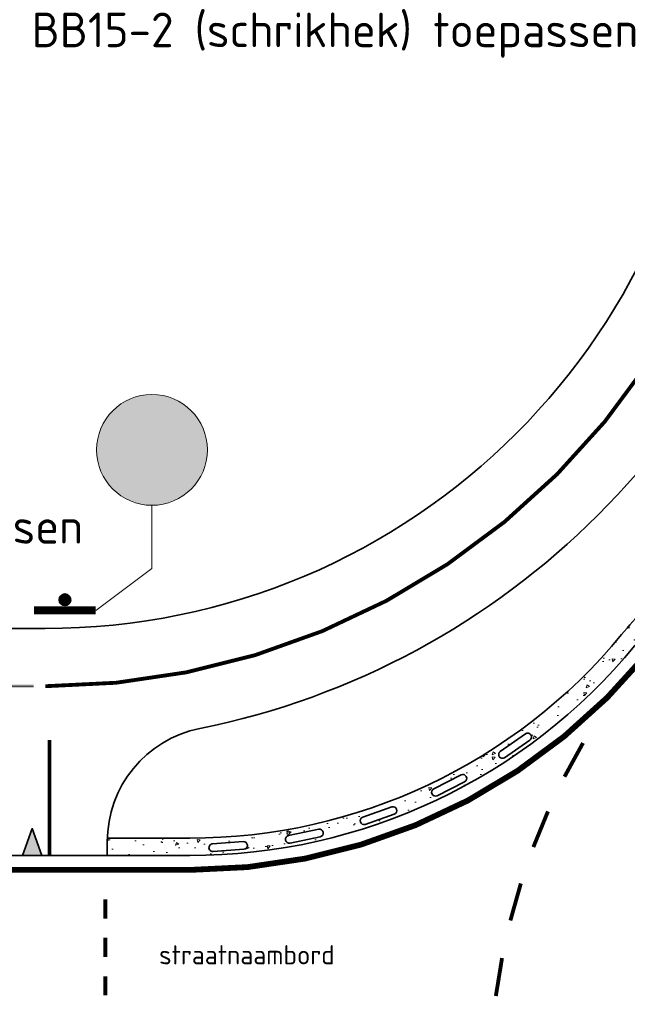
# Model space of a CAD drawing. Header units: metres. Extents: x -699 to 2316, y -1199 to 781.
# Tile 71 of 256: x 730 to 746, y -463 to -437. Entities that reach past the tile are written whole.
import ezdxf

# ---------------------------------------------------------------- set-up
doc = ezdxf.new("R2010")
doc.units = ezdxf.units.M
doc.linetypes.add('VW-1-1_STREEP', pattern=[2, 1, -1])
doc.linetypes.add('VW-270-30_STREEP', pattern=[3, 2.7, -0.3])
doc.layers.add('N-WA-VW-VERKEERSTEKEN_BLAUW', color=7, linetype='Continuous', lineweight=5, true_color=0x005b8c)
doc.layers.add('N-WA-VW-VERKEERSTEKEN_WIT', color=7, linetype='Continuous', lineweight=5, true_color=0xf1f0ea)
for name, color, linetype, lineweight in [('N-WA-VW-VERKEERSTEKEN_BORD-G', 7, 'Continuous', 35), ('N-WE-VH-KANTVERHARDING-G', 210, 'Continuous', 35), ('N-WE-VH-STOOTBAND-G', 7, 'Continuous', 35), ('N-WE-VH-VERHARDING_ASFALT_CONSTRUCTIE-A', 252, 'Continuous', 18), ('N-WE-VH-VERHARDING_BETON-G', 252, 'Continuous', 35), ('N-WE-VW-MARKERING_DWARS_DRIEHOEK_5070-G', 7, 'VW-HAAIETAND70-L-N', 35), ('N-WE-VW-MARKERING_LANGS_STREEP_11-G', 7, 'VW-1-1_STREEP', 13), ('N-WE-VW-MARKERING_LANGS_STREEP_27030-G', 7, 'VW-270-30_STREEP', 13), ('N-WE-VW-MARKERING_LANGS_STREEP_DOORGETROKKEN_010-G', 7, 'Continuous', 13), ('N-WE-VW-MARKERING_LANGS_STREEP_DOORGETROKKEN_015-G', 7, 'Continuous', 13), ('X-XX-AL-M', 7, 'Continuous', 18), ('X-XX-AL-T18', 10, 'Continuous', 18)]:
    doc.layers.add(name, color=color, linetype=linetype, lineweight=lineweight)
doc.styles.add('NLCS-ISO', font='NLCS-ISO.ttf')
doc.styles.add('NLCS-ISO Standaard', font='NLCS-ISO.ttf')
doc.linetypes.add('VW-HAAIETAND70-L-N', pattern='A,0,-0.5,[149,NLCS.SHX,S=1,R=0,X=-0.625,Y=0],-0.5', length=1)

# ---------------------------------------------------------------- blocks, each defined once
blk = doc.blocks.new('PAAL')
h = blk.add_hatch(color=256)
edge = h.paths.add_edge_path()
edge.add_arc((0, 0), 0.07500000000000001, 0, 360)
at = {"const_width": 0.1, "flags": 128}
blk.add_lwpolyline([(0.4000000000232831, 0.1375000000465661), (-0.3999999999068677, 0.1375000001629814)], dxfattribs=at)
blk.add_circle((0, 0), 0.07500000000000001)
blk = doc.blocks.new('NLCS_Haai70')
at = {"linetype": 'Continuous'}
blk.add_hatch(color=256, dxfattribs=at).paths.add_polyline_path([(-0.25, 0), (0.2499999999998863, 2.273736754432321e-13), (2.842170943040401e-14, -0.7000000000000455)])
blk.add_lwpolyline([(-0.25, 0), (0.2499999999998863, 2.273736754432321e-13), (2.842170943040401e-14, -0.7000000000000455)], close=True, dxfattribs=at)
blk = doc.blocks.new('100x10')
at = {"linetype": 'Continuous', "const_width": 0.09999999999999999}
blk.add_lwpolyline([(-0.4999999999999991, 0), (0.5, 0)], dxfattribs=at)
blk = doc.blocks.new('g12A')
at = {"layer": 'N-WA-VW-VERKEERSTEKEN_BLAUW'}
h = blk.add_hatch(color=256, dxfattribs=at)
edge = h.paths.add_edge_path()
edge.add_arc((2.764863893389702e-10, 0.4800000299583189), 0.4418718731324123, 0, 360)
edge = h.paths.add_edge_path(flags=0)
edge.add_line((0.07133211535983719, 0.3507374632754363), (0.08569806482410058, 0.3206364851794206))
edge.add_arc((0.1439608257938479, 0.227577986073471), 0.1097926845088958, 122.0501669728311, 173.654965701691)
edge.add_line((0.03484068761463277, 0.239711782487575), (0.01874000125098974, 0.2396578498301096))
edge.add_line((0.01874000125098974, 0.2396578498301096), (0.07133211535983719, 0.3507374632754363))
h.paths.add_polyline_path([(-0.1022216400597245, 0.3588639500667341), (-0.09913572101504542, 0.3673521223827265), (0.03737177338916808, 0.3673521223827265), (-0.01354741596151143, 0.2598058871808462)], flags=0)
edge = h.paths.add_edge_path(flags=0)
edge.add_arc((0.1439608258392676, 0.2275779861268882), 0.07198901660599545, 200.7712522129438, 454.9338805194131)
edge.add_line((0.1377693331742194, 0.2993002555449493), (0.1840121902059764, 0.2024075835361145))
edge.add_line((0.1840121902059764, 0.2024075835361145), (0.07665082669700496, 0.2020479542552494))
edge = h.paths.add_edge_path(flags=0)
edge.add_line((0.1241772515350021, 0.2400110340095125), (0.1021443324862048, 0.2861766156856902))
edge.add_arc((0.1439608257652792, 0.2275779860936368), 0.0719890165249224, 125.5119851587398, 170.1931474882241)
edge.add_line((0.07302374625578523, 0.2398396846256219), (0.1241772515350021, 0.2400110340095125))
edge = h.paths.add_edge_path(flags=0)
edge.add_line((-0.127300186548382, 0.2898825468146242), (-0.1557746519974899, 0.2115602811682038))
edge.add_line((-0.1557746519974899, 0.2115602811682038), (-0.1913032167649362, 0.2244768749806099))
edge.add_line((-0.1913032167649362, 0.2244768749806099), (-0.1640048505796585, 0.2995641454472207))
edge.add_arc((-0.1633634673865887, 0.227577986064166), 0.07198901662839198, 90.5104811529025, 419.9367764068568)
edge = h.paths.add_edge_path(flags=16)
edge.add_arc((-0.1633634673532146, 0.227577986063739), 0.1097926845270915, -276.7106744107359, 12.078334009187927, ccw=False)
edge.add_line((-0.150533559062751, 0.3366184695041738), (-0.1115855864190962, 0.4437493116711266))
edge.add_line((-0.1115855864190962, 0.4437493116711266), (-0.08527556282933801, 0.4620473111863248))
edge.add_line((-0.08527556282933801, 0.4620473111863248), (-0.02514165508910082, 0.4620473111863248))
edge.add_line((-0.02514165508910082, 0.4620473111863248), (-0.02514165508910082, 0.4242436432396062))
edge.add_line((-0.02514165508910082, 0.4242436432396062), (-0.07342219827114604, 0.4242436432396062))
edge.add_line((-0.07342219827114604, 0.4242436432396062), (-0.08015481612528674, 0.4195612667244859))
edge.add_line((-0.08015481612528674, 0.4195612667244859), (-0.08539200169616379, 0.4051557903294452))
edge.add_line((-0.08539200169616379, 0.4051557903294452), (0.03082698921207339, 0.4051557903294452))
edge.add_line((0.03082698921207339, 0.4051557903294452), (0.03082698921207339, 0.435484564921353))
edge.add_line((0.03082698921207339, 0.435484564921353), (0.1212572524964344, 0.435484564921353))
edge.add_line((0.1212572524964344, 0.435484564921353), (0.1212572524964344, 0.3976808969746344))
edge.add_line((0.1212572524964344, 0.3976808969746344), (0.09355810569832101, 0.3976808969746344))
edge.add_line((0.09355810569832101, 0.3976808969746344), (0.09126317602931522, 0.3928337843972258))
edge.add_line((0.09126317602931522, 0.3928337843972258), (0.1205494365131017, 0.3348455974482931))
edge.add_arc((0.1439608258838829, 0.2275779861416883), 0.1097926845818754, -166.48306365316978, 102.31186368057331, ccw=False)
edge.add_line((0.03720930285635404, 0.2019158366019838), (-0.01231500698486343, 0.2017499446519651))
edge.add_line((-0.01231500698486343, 0.2017499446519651), (-0.0560013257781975, 0.250551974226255))
edge = h.paths.add_edge_path(flags=0)
edge.add_line((-0.1847741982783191, 0.6181774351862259), (-0.1616456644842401, 0.6798243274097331))
edge.add_arc((-0.1633634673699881, 0.6102051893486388), 0.06964032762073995, 88.58655405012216, 252.5646608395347)
edge.add_arc((-0.1634657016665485, 0.6102029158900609), 0.06960759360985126, 252.6443855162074, 410.2965501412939)
edge.add_line((-0.1189993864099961, 0.6637562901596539), (-0.1421480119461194, 0.6020300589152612))
edge.add_arc((-0.1633805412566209, 0.6103164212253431), 0.02279219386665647, 159.8243451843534, 338.68092333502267, ccw=False)
edge = h.paths.add_edge_path(flags=16)
edge.add_line((-0.2290493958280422, 0.722249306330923), (-0.2231880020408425, 0.7025301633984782))
edge.add_arc((-0.1633853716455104, 0.6102074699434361), 0.1099992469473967, 122.933413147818, 356.516282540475)
edge.add_line((-0.05358939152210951, 0.603523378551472), (-0.02661094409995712, 0.5763925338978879))
edge.add_line((-0.02661094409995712, 0.5763925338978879), (0.03882178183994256, 0.5756263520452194))
edge.add_arc((0.1440178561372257, 0.6077343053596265), 0.109986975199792, 196.9732412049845, 325.7313202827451)
edge.add_arc((0.1440297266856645, 0.6077298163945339), 0.1099746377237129, 325.7297707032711, 528.3780169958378)
edge.add_line((0.0363097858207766, 0.6298846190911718), (-0.001219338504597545, 0.6300139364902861))
edge.add_line((-0.001219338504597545, 0.6300139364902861), (0.02285311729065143, 0.678866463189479))
edge.add_line((0.02285311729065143, 0.678866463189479), (-0.03462750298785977, 0.7511687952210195))
edge.add_line((-0.03462750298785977, 0.7511687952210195), (-0.08602489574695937, 0.751633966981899))
edge.add_line((-0.08602489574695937, 0.751633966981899), (-0.08058777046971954, 0.7661262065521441))
edge.add_line((-0.08058777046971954, 0.7661262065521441), (-0.02979513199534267, 0.7656665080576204))
edge.add_line((-0.02979513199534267, 0.7656665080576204), (-0.02938106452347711, 0.8114173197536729))
edge.add_line((-0.02938106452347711, 0.8114173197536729), (-0.08918867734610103, 0.8119586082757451))
edge.add_arc((-0.08559813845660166, 0.7736877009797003), 0.0384389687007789, 95.35974492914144, 160.2664102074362)
edge.add_line((-0.1217796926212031, 0.7866665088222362), (-0.1480434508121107, 0.7191315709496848))
edge.add_arc((-0.1633853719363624, 0.6102074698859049), 0.1099992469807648, 81.98264983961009, 93.65054534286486)
edge.add_line((-0.1703891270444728, 0.7199835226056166), (-0.1771779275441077, 0.7436240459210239))
edge.add_line((-0.1771779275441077, 0.7436240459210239), (-0.2290493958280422, 0.722249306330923))
edge = h.paths.add_edge_path(flags=16)
edge.add_line((0.1998606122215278, 0.7306551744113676), (0.2001298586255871, 0.7604045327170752))
edge.add_line((0.2001298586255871, 0.7604045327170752), (0.05641776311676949, 0.7617051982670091))
edge.add_arc((0.05620445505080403, 0.7527826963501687), 0.008925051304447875, 88.63050470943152, 201.4910732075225)
edge.add_line((0.04789992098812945, 0.7495129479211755), (0.07001343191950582, 0.7123479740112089))
edge.add_arc((0.07510472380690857, 0.7196974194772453), 0.008940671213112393, 235.287910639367, 307.1403180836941)
edge.add_line((0.08050282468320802, 0.7125702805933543), (0.100577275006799, 0.7231812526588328))
edge.add_line((0.100577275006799, 0.7231812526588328), (0.1209031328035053, 0.7292360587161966))
edge.add_line((0.1209031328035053, 0.7292360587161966), (0.1418349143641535, 0.7311077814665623))
edge.add_line((0.1418349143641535, 0.7311077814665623), (0.1998606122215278, 0.7306551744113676))
edge = h.paths.add_edge_path(flags=0)
edge.add_line((0.1442727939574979, 0.5853460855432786), (0.06225347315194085, 0.5860884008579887))
edge.add_arc((0.1439889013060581, 0.6059118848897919), 0.0841049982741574, 193.6328440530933, 467.4521142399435)
edge.add_arc((0.1439522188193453, 0.6079051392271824), 0.08219442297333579, 107.8444319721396, 172.0174188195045)
edge.add_line((0.06255423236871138, 0.6193196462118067), (0.1445735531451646, 0.6185773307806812))
edge.add_arc((0.1398311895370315, 0.6020032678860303), 0.01723918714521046, -75.06958113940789, 74.0324992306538, ccw=False)
at = {"layer": 'N-WA-VW-VERKEERSTEKEN_WIT'}
h = blk.add_hatch(color=256, dxfattribs=at)
h.dxf.hatch_style = 1
edge = h.paths.add_edge_path()
edge.add_arc((0, 0.4799999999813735), 0.48, 0, 360)
at = {"layer": 'N-WA-VW-VERKEERSTEKEN_BLAUW'}
blk.add_circle((0, 0.4799999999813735), 0.48, dxfattribs=at)

msp = doc.modelspace()

# ---------------------------------------------------------------- hatches: boundary and pattern name
at = {"layer": 'N-WE-VH-VERHARDING_ASFALT_CONSTRUCTIE-A'}
h = msp.add_hatch(dxfattribs=at)
h.set_pattern_fill('AR-CONC', color=256, scale=0.005, angle=180, style=0)
h.set_pattern_definition([(230.0000000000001, (342.8502920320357, -1049.172245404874), (-0.9109233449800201, 0.07969542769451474), [0.09525, -1.04775]), (175.0000000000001, (342.8502920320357, -1049.172245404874), (0.1762171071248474, -0.9552842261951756), [0.0762, -0.83820292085]), (280.4514447, (342.7743819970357, -1049.165604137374), (-0.7347062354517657, -0.875588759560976), [0.08095004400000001, -0.890451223]), (226.1842000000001, (342.8502920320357, -1049.426245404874), (-1.35539520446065, 0.2102116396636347), [0.142875, -1.571625]), (276.6355576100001, (342.7373425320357, -1049.408727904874), (-1.187020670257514, -1.237130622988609), [0.1214251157, -1.3356780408]), (171.1841511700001, (342.8502920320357, -1049.426245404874), (-1.187020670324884, -1.237130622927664), [0.11429983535, -1.2572986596]), (201, (342.7232920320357, -1049.362745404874), (-0.7580719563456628, 0.5113259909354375), [0.09525, -1.04775]), (146, (342.7232920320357, -1049.362745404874), (-0.3090101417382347, -0.9209398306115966), [0.0762, -0.8382]), (251.4514450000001, (342.6601193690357, -1049.320134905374), (-1.067082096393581, -0.409613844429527), [0.08095004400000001, -0.8904496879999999]), (217.5000000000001, (342.8502920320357, -1049.172245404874), (-0.01544301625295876, -0.4227751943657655), [0, -0.82804, 0, -0.8509000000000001, 0, -0.8413750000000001]), (187.5, (342.8502920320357, -1049.172245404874), (-0.3340983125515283, -0.5009028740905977), [0, -0.48514, 0, -0.80899, 0, -0.320675]), (147.5, (343.1335020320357, -1049.172245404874), (-0.677952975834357, 0.0286437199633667), [0, -0.3174999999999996, 0, -0.9905999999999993, 0, -1.314449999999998]), (137.5, (343.2605020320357, -1049.172245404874), (-0.7406459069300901, -0.1271324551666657), [0, -0.41275, 0, -0.65786, 0, -0.93345])])
edge = h.paths.add_edge_path()
edge.add_arc((760.0608989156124, -464.8650900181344), 18.00000000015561, 135.0000000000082, 140.4788036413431, ccw=False)
edge.add_line((747.3329768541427, -452.1371679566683), (747.0147788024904, -451.8189699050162))
edge.add_arc((760.060898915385, -464.8650900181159), 18.45000000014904, 134.9999999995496, 140.4788036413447)
edge.add_arc((734.6050547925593, -443.8650900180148), 14.55000000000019, 270, 320.4788036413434, ccw=False)
edge.add_line((734.6050547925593, -458.415090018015), (732.4608989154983, -458.4150900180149))
edge.add_line((732.4608989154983, -458.4150900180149), (732.4608989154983, -458.8650900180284))
edge.add_line((732.4608989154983, -458.8650900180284), (734.6050547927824, -458.8650900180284))
edge.add_arc((734.6050547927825, -443.8650900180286), 14.99999999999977, 269.9999999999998, 320.478803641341)
edge = h.paths.add_edge_path(flags=16)
edge.add_line((735.1984551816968, -458.5585537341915), (735.9966297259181, -458.5045408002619))
edge.add_arc((736.0033813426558, -458.6043126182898), 0.1000000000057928, -86.12866354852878, 93.87133645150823, ccw=False)
edge.add_line((736.0101329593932, -458.7040844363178), (735.211958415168, -458.7580973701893))
edge.add_arc((735.2052067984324, -458.6583255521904), 0.09999999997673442, 93.87133645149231, 273.87133645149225, ccw=False)
edge = h.paths.add_edge_path(flags=16)
edge.add_line((737.1726106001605, -458.3446499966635), (737.9562314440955, -458.1835960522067))
edge.add_arc((737.976363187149, -458.2815486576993), 0.1000000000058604, -78.38599064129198, 101.614009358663, ccw=False)
edge.add_line((737.9964949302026, -458.3795012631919), (737.2128740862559, -458.5405552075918))
edge.add_arc((737.1927423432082, -458.4426026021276), 0.09999999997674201, 101.61400935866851, 281.61400935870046, ccw=False)
edge = h.paths.add_edge_path(flags=16)
edge.add_line((739.0999498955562, -457.8667298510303), (739.8547287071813, -457.6015715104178))
edge.add_arc((739.8878734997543, -457.6959188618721), 0.1000000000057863, -70.6433177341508, 109.35668226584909, ccw=False)
edge.add_line((739.9210182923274, -457.7902662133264), (739.1662394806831, -458.055424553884))
edge.add_arc((739.1330946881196, -457.9610772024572), 0.09999999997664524, 109.3566822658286, 289.35668226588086, ccw=False)
edge = h.paths.add_edge_path(flags=16)
edge.add_line((740.9453304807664, -457.1335075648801), (741.6575048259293, -456.7690796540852))
edge.add_arc((741.7030583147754, -456.8581014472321), 0.1000000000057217, -62.90064482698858, 117.09935517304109, ccw=False)
edge.add_line((741.7486118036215, -456.9471232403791), (741.0364374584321, -457.3115511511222))
edge.add_arc((740.9908839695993, -457.2225293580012), 0.09999999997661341, 117.0993551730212, 297.099355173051, ccw=False)
edge = h.paths.add_edge_path(flags=16)
edge.add_line((742.675104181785, -456.1583525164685), (743.3316884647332, -455.7012999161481))
edge.add_arc((743.3888200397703, -455.7833729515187), 0.1000000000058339, -55.15797191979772, 124.8420280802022, ccw=False)
edge.add_line((743.4459516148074, -455.8654459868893), (742.7893673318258, -456.322498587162))
edge.add_arc((742.7322357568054, -456.2404255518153), 0.09999999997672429, 124.84202808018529, 304.8420280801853, ccw=False)

# ---------------------------------------------------------------- linework, layer by layer
at = {"layer": 'N-WA-VW-VERKEERSTEKEN_BORD-G', "lineweight": 13}
for p, q in [((733.6231156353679, -449.7621770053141), (733.6231156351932, -451.4047953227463)), ((733.6231156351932, -451.4047953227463), (732.161187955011, -452.4925850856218))]:
    msp.add_line(p, q, dxfattribs=at)
at = {"layer": 'N-WE-VH-KANTVERHARDING-G'}
for points in [[(632.773436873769, -452.9650900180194), (730.8489148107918, -452.9650900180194, 0.4142135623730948), (748.1608989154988, -435.6531059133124), (748.1608989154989, -339.4692838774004)], [(747.3329768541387, -452.1371679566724, 0.02391034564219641), (746.1758930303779, -453.4105445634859, -0.2238875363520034), (734.6050547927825, -458.8650900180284), (729.7476961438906, -458.8650900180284, 0.02492232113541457), (724.7725101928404, -459.113230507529), (713.6795346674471, -460.2225280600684, -0.02492232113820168), (693.7787908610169, -461.215090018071), (662.2820168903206, -461.2150900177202)]]:
    msp.add_lwpolyline(points, format="xyb", dxfattribs=at)
msp.add_lwpolyline([(732.4608989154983, -458.8650900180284), (732.4608989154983, -458.5043248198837)], dxfattribs=at)
for centre, radius, start, end in [((730.8489148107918, -435.6531059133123), 20.31198410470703, 281.4105289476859, 348.5894710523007), ((735.4608989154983, -458.5043248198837), 3, 101.4105289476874, 180)]:
    msp.add_arc(centre, radius, start, end, dxfattribs=at)
at = {"layer": 'N-WE-VH-STOOTBAND-G', "flags": 128}
for points in [[(742.675104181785, -456.1583525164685), (743.3316884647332, -455.7012999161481, -1), (743.4459516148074, -455.8654459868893), (742.7893673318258, -456.322498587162, -1)], [(740.9453304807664, -457.1335075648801), (741.6575048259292, -456.7690796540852, -1), (741.7486118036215, -456.9471232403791), (741.0364374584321, -457.3115511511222, -1)], [(739.0999498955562, -457.8667298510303), (739.8547287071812, -457.6015715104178, -1), (739.9210182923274, -457.7902662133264), (739.1662394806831, -458.055424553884, -1)], [(737.1726106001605, -458.3446499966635), (737.9562314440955, -458.1835960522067, -1), (737.9964949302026, -458.3795012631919), (737.2128740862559, -458.5405552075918, -1)], [(735.1984551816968, -458.5585537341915), (735.9966297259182, -458.5045408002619, -1), (736.0101329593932, -458.7040844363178), (735.211958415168, -458.7580973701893, -1)]]:
    msp.add_lwpolyline(points, format="xyb", close=True, dxfattribs=at)
at = {"layer": 'N-WE-VH-VERHARDING_BETON-G'}
msp.add_line((734.605054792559, -458.4150900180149), (732.4608989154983, -458.4150900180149), dxfattribs=at)
msp.add_lwpolyline([(734.605054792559, -458.415090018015, 0.2238875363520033), (745.828767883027, -453.1241809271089, -0.02391034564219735), (747.014778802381, -451.8189699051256)], format="xyb", dxfattribs=at)
at = {"layer": 'N-WE-VW-MARKERING_LANGS_STREEP_11-G', "linetype": 'Continuous', "const_width": 0.09999999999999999}
for points in [[(744.825623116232, -455.9399081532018), (744.3447858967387, -456.8167180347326)], [(743.9141411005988, -457.7198320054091), (743.5355303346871, -458.6453879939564)], [(743.2097643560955, -459.5914040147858), (742.9382362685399, -460.553834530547)], [(742.7215275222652, -461.5306185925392), (742.5605648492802, -462.5175790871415)]]:
    msp.add_lwpolyline(points, dxfattribs=at)
at = {"layer": 'N-WE-VW-MARKERING_LANGS_STREEP_27030-G', "ltscale": 2, "const_width": 0.1}
msp.add_lwpolyline([(730.8489148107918, -454.4650900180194, 0.414213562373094), (749.6608989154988, -435.6531059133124)], format="xyb", dxfattribs=at)
at = {"layer": 'N-WE-VW-MARKERING_LANGS_STREEP_DOORGETROKKEN_010-G'}
msp.add_lwpolyline([(730.5489148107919, -454.4650900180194), (727.8489148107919, -454.4650900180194)], dxfattribs=at)
at = {"layer": 'N-WE-VW-MARKERING_LANGS_STREEP_DOORGETROKKEN_010-G', "const_width": 0.1}
for points in [[(730.9608989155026, -455.8650900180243), (730.9608989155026, -458.8650900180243)], [(732.4108989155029, -460.002873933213), (732.4108989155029, -460.502873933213)], [(732.4108989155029, -461.002873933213), (732.4108989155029, -461.502873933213)], [(732.4108989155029, -462.002873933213), (732.4108989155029, -462.502873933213)]]:
    msp.add_lwpolyline(points, dxfattribs=at)
at = {"layer": 'N-WE-VW-MARKERING_LANGS_STREEP_DOORGETROKKEN_010-G'}
msp.add_trace([(730.5489148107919, -454.5150900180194), (730.5489148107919, -454.4150900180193), (727.8489148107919, -454.5150900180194), (727.8489148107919, -454.4150900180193)], dxfattribs=at)
at = {"layer": 'N-WE-VW-MARKERING_LANGS_STREEP_DOORGETROKKEN_015-G', "const_width": 0.15}
msp.add_lwpolyline([(747.5981418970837, -452.4023329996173, 0.02391034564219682), (746.4651639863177, -453.6491809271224, -0.223887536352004), (734.6050547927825, -459.2400900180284), (729.7476961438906, -459.2400900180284, 0.02492232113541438), (724.8098240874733, -459.4863694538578), (711.1982380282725, -460.8475280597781, -0.02492232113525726), (691.2974942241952, -461.8400900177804), (688.2974942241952, -461.8400900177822)], format="xyb", dxfattribs=at)

# ---------------------------------------------------------------- block references
at = {"xscale": 3, "yscale": 3, "zscale": 3}
msp.add_blockref('g12A', (733.6231156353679, -449.7621770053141), dxfattribs=at)
at = {"layer": 'N-WA-VW-VERKEERSTEKEN_BORD-G', "lineweight": 13, "xscale": 2, "yscale": 2, "zscale": 2, "rotation": 180}
msp.add_blockref('PAAL', (731.3611879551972, -452.2175850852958), dxfattribs=at)
at = {"layer": 'N-WE-VW-MARKERING_DWARS_DRIEHOEK_5070-G', "rotation": 180}
msp.add_blockref('NLCS_Haai70', (730.5108989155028, -458.8650900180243), dxfattribs=at)
at = {"layer": 'N-WE-VW-MARKERING_LANGS_STREEP_11-G'}
for p, rotation in [((744.5852045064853, -456.3783130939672), 241.2599035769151), ((743.7248357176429, -458.1826099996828), 247.752343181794), ((743.0740003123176, -460.0726192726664), 254.2447827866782), ((742.6410461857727, -462.0240988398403), 260.7372223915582)]:
    msp.add_blockref('100x10', p, dxfattribs=dict(at, rotation=rotation))

# ---------------------------------------------------------------- texts
at = {"layer": 'X-XX-AL-M', "insert": (738.3728286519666, -461.6950284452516), "char_height": 0.5, "attachment_point": 9, "style": 'NLCS-ISO Standaard'}
msp.add_mtext('straatnaambord', dxfattribs=at)
at = {"layer": 'X-XX-AL-T18', "style": 'NLCS-ISO'}
for p in [(730.4965499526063, -437.8546581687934), (716.0654518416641, -450.7602043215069)]:
    msp.add_text('BB15-2 (schrikhek) toepassen', height=0.9, dxfattribs=at).set_placement(p)

doc.saveas('drawing.dxf')
